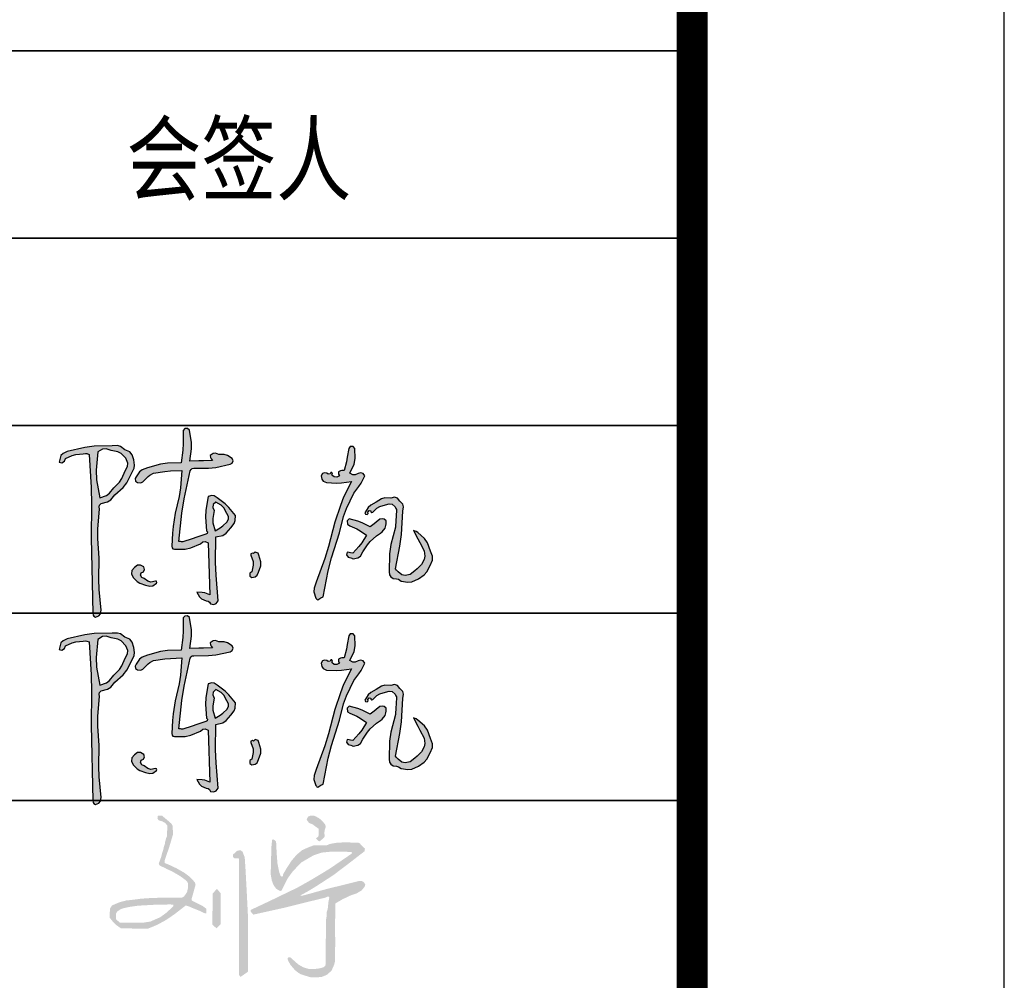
# Model space of a CAD drawing. Extents: x 797781 to 1255204, y 21234 to 1024248.
# Tile 209 of 256: x 1004539 to 1007693, y 175681 to 178757. Entities that reach past the tile are written whole.
import ezdxf

# ---------------------------------------------------------------- set-up
doc = ezdxf.new("R2010")
doc.units = 0
doc.header["$LTSCALE"] = 1000
doc.header["$MEASUREMENT"] = 0
doc.layers.add('230303生产综合楼-平面图_t8$0$PUB_TITLE', color=4, linetype='Continuous')
doc.layers.add('COLU_DE', color=7, linetype='Continuous')
doc.layers.add('230303生产综合楼-平面图_t8$0$图框', color=4, linetype='Continuous', lineweight=35)
doc.layers.add('A-ANNO-TEXT', color=7, linetype='Continuous', lineweight=25)
doc.styles.add('230303生产综合楼-平面图_t8$0$-黑体', font='simhei.ttf', dxfattribs={"width": 0.8})

# ---------------------------------------------------------------- blocks, each defined once
blk = doc.blocks.new('陈岚')
h = blk.add_hatch(color=256)
h.paths.add_polyline_path([(-3.976, 1.115), (-3.926, 1.233), (-3.919, 1.31), (-3.948, 1.435), (-3.991, 1.559), (-4.054, 1.625), (-4.177, 1.671), (-4.289, 1.741), (-4.366, 1.759), (-4.497, 1.747), (-4.936, 1.709), (-5.158, 1.666), (-5.58, 1.539), (-5.645, 1.504), (-5.677, 1.483), (-5.733, 1.435), (-5.745, 1.368), (-5.75, 1.335), (-5.761, 1.268), (-5.692, 1.257), (-5.632, 1.297), (-5.615, 1.365), (-5.457, 1.448), (-5.368, 1.477), (-5.191, 1.504), (-5.132, 1.517), (-5.098, 1.517), (-5.039, 1.504), (-4.944, 0.696), (-4.909, 0.289), (-4.865, -0.524), (-4.806, -1.258), (-4.774, -1.625), (-4.705, -2.358), (-4.696, -2.405), (-4.677, -2.431), (-4.636, -2.455), (-4.56, -2.411), (-4.525, -2.361), (-4.511, -2.274), (-4.592, -1.773), (-4.617, -1.518), (-4.636, -1.01), (-4.7, -0.536), (-4.714, -0.294), (-4.705, 0.185), (-4.718, 0.24), (-4.708, 0.281), (-4.67, 0.324), (-4.522, 0.374), (-4.447, 0.431), (-4.358, 0.56), (-4.165, 0.748), (-4.083, 0.868)])
h.paths.add_polyline_path([(-4.848, 1.127), (-4.837, 1.574), (-4.728, 1.649), (-4.639, 1.664), (-4.511, 1.629), (-4.35, 1.61), (-4.263, 1.571), (-4.143, 1.463), (-4.09, 1.352), (-4.09, 1.267), (-4.143, 1.157), (-4.205, 0.968), (-4.259, 0.874), (-4.393, 0.726), (-4.486, 0.589), (-4.56, 0.528), (-4.712, 0.462), (-4.822, 0.896)], flags=16)
h.paths.add_polyline_path([(-2.535, 1.294), (-2.511, 1.314), (-2.469, 1.324), (-2.114, 1.348), (-1.935, 1.379), (-1.593, 1.477), (-1.541, 1.508), (-1.524, 1.569), (-1.552, 1.622), (-1.671, 1.689), (-1.749, 1.707), (-1.885, 1.699), (-1.966, 1.724), (-2.025, 1.714), (-2.093, 1.664), (-2.081, 1.611), (-2.065, 1.583), (-2.024, 1.546), (-2.246, 1.523), (-2.357, 1.512), (-2.58, 1.49), (-2.557, 1.793), (-2.569, 1.951), (-2.635, 2.248), (-2.684, 2.285), (-2.751, 2.276), (-2.788, 2.227), (-2.769, 1.911), (-2.769, 1.751), (-2.788, 1.435), (-3.119, 1.408), (-3.286, 1.373), (-3.601, 1.268), (-3.728, 1.211), (-3.79, 1.154), (-3.858, 1.032), (-3.885, 0.982), (-3.871, 0.924), (-3.823, 0.893), (-3.741, 0.891), (-3.689, 0.914), (-3.635, 0.976), (-3.571, 1.054), (-3.532, 1.088), (-3.448, 1.143), (-3.175, 1.2), (-3.037, 1.223), (-2.76, 1.254), (-2.766, 0.83), (-2.786, 0.617), (-2.858, 0.199), (-2.884, -0.123), (-2.889, -0.285), (-2.885, -0.607), (-2.879, -0.646), (-2.855, -0.67), (-2.816, -0.677), (-2.557, -0.658), (-2.422, -0.62), (-2.191, -0.503), (-2.139, -0.451), (-2.078, -0.439), (-2.01, -0.468), (-1.956, -0.974), (-1.931, -1.226), (-1.885, -1.732), (-2.008, -1.695), (-2.076, -1.686), (-2.205, -1.691), (-2.138, -1.794), (-2.082, -1.84), (-1.968, -1.885), (-1.916, -1.891), (-1.885, -1.91), (-1.857, -1.955), (-1.777, -1.964), (-1.717, -1.934), (-1.677, -1.864), (-1.764, -1.248), (-1.795, -0.937), (-1.83, -0.315), (-1.664, -0.264), (-1.58, -0.204), (-1.475, -0.065), (-1.402, 0.039), (-1.38, 0.113), (-1.385, 0.24), (-1.554, 0.423), (-1.651, 0.505), (-1.857, 0.643), (-1.932, 0.686), (-1.993, 0.69), (-2.073, 0.657), (-2.11, 0.326), (-2.108, 0.154), (-2.066, -0.177), (-2.041, -0.199), (-2.044, -0.242), (-2.073, -0.26), (-2.292, -0.349), (-2.402, -0.393), (-2.621, -0.482), (-2.66, -0.482), (-2.68, -0.482), (-2.719, -0.482), (-2.692, 0.215), (-2.659, 0.565), (-2.552, 1.254)])
h.paths.add_polyline_path([(-1.941, 0.469), (-1.885, 0.532), (-1.743, 0.469), (-1.674, 0.408), (-1.593, 0.275), (-1.552, 0.205), (-1.548, 0.148), (-1.579, 0.073), (-1.677, -0.035), (-1.735, -0.084), (-1.857, -0.163), (-1.919, 0.023), (-1.932, 0.129), (-1.913, 0.324), (-1.95, 0.399)], flags=16)
h.paths.add_polyline_path([(-3.594, -1.302), (-3.537, -1.275), (-3.514, -1.213), (-3.538, -1.156), (-3.618, -1.115), (-3.694, -1.124), (-3.761, -1.184), (-3.823, -1.259), (-3.83, -1.342), (-3.781, -1.427), (-3.674, -1.52), (-3.606, -1.557), (-3.469, -1.594), (-3.363, -1.615), (-3.29, -1.598), (-3.205, -1.531), (-3.196, -1.51), (-3.21, -1.486), (-3.233, -1.482), (-3.342, -1.511), (-3.418, -1.498), (-3.51, -1.434), (-3.571, -1.418), (-3.606, -1.363)], flags=17)
h.paths.add_polyline_path([(-0.696, -0.847), (-0.753, -0.691), (-0.773, -0.641), (-0.846, -0.625), (-0.885, -0.663), (-0.913, -0.652), (-0.946, -0.674), (-0.947, -0.704), (-0.883, -0.854), (-0.872, -0.947), (-0.899, -1.107), (-0.941, -1.144), (-0.937, -1.214), (-0.892, -1.246), (-0.81, -1.223), (-0.766, -1.185), (-0.732, -1.107), (-0.691, -0.946)])
h.paths.add_polyline_path([(1.706, 1.407), (1.664, 1.458), (1.608, 1.473), (1.546, 1.449), (1.473, 1.41), (1.414, 1.408), (1.338, 1.442), (1.432, 1.67), (1.451, 1.808), (1.421, 2.053), (1.383, 2.097), (1.309, 2.094), (1.275, 2.046), (1.254, 1.828), (1.239, 1.72), (1.199, 1.504), (1.141, 1.498), (1.112, 1.489), (1.06, 1.463), (1.06, 1.422), (1.067, 1.4), (1.088, 1.365), (1.028, 1.325), (0.964, 1.328), (0.907, 1.372), (0.92, 1.398), (0.901, 1.433), (0.872, 1.435), (0.859, 1.4), (0.813, 1.386), (0.782, 1.407), (0.721, 1.417), (0.672, 1.393), (0.643, 1.338), (0.663, 1.255), (0.704, 1.209), (0.782, 1.178), (1.028, 1.18), (1.153, 1.194), (1.393, 1.247), (1.226, 0.851), (1.158, 0.644), (1.053, 0.226), (0.931, -0.374), (0.858, -0.672), (0.685, -1.26), (0.643, -1.41), (0.648, -1.504), (0.706, -1.649), (0.722, -1.669), (0.732, -1.678), (0.754, -1.691), (0.799, -1.65), (0.825, -1.633), (0.879, -1.607), (0.96, -0.968), (1.021, -0.649), (1.178, -0.024), (1.253, 0.381), (1.313, 0.582), (1.47, 0.963), (1.58, 1.131), (1.628, 1.222)])
h.paths.add_polyline_path([(2.216, 0.069), (2.283, 0.157), (2.298, 0.228), (2.301, 0.265), (2.296, 0.337), (2.247, 0.376), (2.205, 0.386), (2.144, 0.372), (2.055, 0.292), (2.01, 0.251), (1.921, 0.171), (1.717, 0.254), (1.61, 0.286), (1.393, 0.33), (1.348, 0.281), (1.362, 0.196), (1.421, 0.164), (1.595, 0.099), (1.679, 0.058), (1.838, -0.038), (1.738, -0.234), (1.675, -0.328), (1.532, -0.496), (1.477, -0.494), (1.449, -0.491), (1.393, -0.482), (1.384, -0.547), (1.426, -0.604), (1.491, -0.614), (1.516, -0.623), (1.528, -0.627), (1.553, -0.635), (1.664, -0.607), (1.725, -0.557), (1.775, -0.454), (1.88, -0.274), (1.944, -0.188), (2.088, -0.038), (2.176, 0.029)])
h.paths.add_polyline_path([(2.602, 0.844), (2.54, 0.912), (2.466, 0.93), (2.38, 0.9), (2.23, 0.897), (2.147, 0.869), (2.026, 0.782), (1.898, 0.701), (1.84, 0.638), (1.769, 0.504), (1.783, 0.474), (1.828, 0.466), (1.852, 0.49), (1.841, 0.524), (1.872, 0.563), (1.907, 0.56), (1.911, 0.538), (1.935, 0.523), (1.956, 0.532), (2.054, 0.636), (2.12, 0.679), (2.255, 0.726), (2.346, 0.761), (2.416, 0.753), (2.498, 0.699), (2.505, 0.668), (2.513, 0.653), (2.533, 0.629), (2.533, 0.457), (2.533, 0.371), (2.533, 0.199), (2.446, -0.233), (2.429, -0.459), (2.449, -0.899), (2.463, -0.973), (2.494, -1.015), (2.56, -1.052), (2.641, -1.054), (2.685, -1.066), (2.755, -1.107), (2.924, -1.123), (3.021, -1.103), (3.172, -1.024), (3.309, -0.916), (3.368, -0.838), (3.436, -0.677), (3.488, -0.548), (3.485, -0.453), (3.422, -0.329), (3.336, -0.129), (3.261, -0.032), (3.088, 0.101), (3.049, 0.128), (3.024, 0.137), (2.977, 0.143), (3.094, -0.046), (3.153, -0.14), (3.269, -0.329), (3.295, -0.464), (3.285, -0.546), (3.227, -0.67), (3.13, -0.78), (3.076, -0.832), (2.963, -0.927), (2.848, -0.963), (2.765, -0.951), (2.665, -0.885), (2.639, -0.858), (2.627, -0.844), (2.602, -0.816), (2.672, -0.252), (2.69, 0.033), (2.692, 0.601), (2.702, 0.705), (2.677, 0.772)])
for p, q in [((-2.751, 2.276), (-2.788, 2.227)), ((-2.788, 2.227), (-2.769, 1.911)), ((-2.684, 2.285), (-2.751, 2.276)), ((-2.635, 2.248), (-2.684, 2.285)), ((-2.569, 1.951), (-2.635, 2.248)), ((-2.557, 1.793), (-2.569, 1.951)), ((1.275, 2.046), (1.254, 1.828)), ((1.309, 2.094), (1.275, 2.046)), ((1.383, 2.097), (1.309, 2.094)), ((1.421, 2.053), (1.383, 2.097)), ((1.451, 1.808), (1.421, 2.053)), ((-4.936, 1.709), (-5.158, 1.666)), ((-4.497, 1.747), (-4.936, 1.709)), ((-4.366, 1.759), (-4.497, 1.747)), ((-4.289, 1.741), (-4.366, 1.759)), ((-4.177, 1.671), (-4.289, 1.741)), ((-2.769, 1.751), (-2.788, 1.435)), ((-2.769, 1.911), (-2.769, 1.751)), ((-2.58, 1.49), (-2.557, 1.793)), ((-2.025, 1.714), (-2.093, 1.664)), ((-1.966, 1.724), (-2.025, 1.714)), ((-1.885, 1.699), (-1.966, 1.724)), ((-1.749, 1.707), (-1.885, 1.699)), ((-1.671, 1.689), (-1.749, 1.707)), ((-1.552, 1.622), (-1.671, 1.689)), ((1.239, 1.72), (1.199, 1.504)), ((1.254, 1.828), (1.239, 1.72)), ((1.432, 1.67), (1.451, 1.808)), ((-5.677, 1.483), (-5.733, 1.435)), ((-5.645, 1.504), (-5.677, 1.483)), ((-5.58, 1.539), (-5.645, 1.504)), ((-5.615, 1.365), (-5.457, 1.448)), ((-5.158, 1.666), (-5.58, 1.539)), ((-5.457, 1.448), (-5.368, 1.477)), ((-5.368, 1.477), (-5.191, 1.504)), ((-5.191, 1.504), (-5.132, 1.517)), ((-5.132, 1.517), (-5.098, 1.517)), ((-5.098, 1.517), (-5.039, 1.504)), ((-5.039, 1.504), (-4.944, 0.696)), ((-4.837, 1.574), (-4.848, 1.127)), ((-4.728, 1.649), (-4.837, 1.574)), ((-4.639, 1.664), (-4.728, 1.649)), ((-4.511, 1.629), (-4.639, 1.664)), ((-4.35, 1.61), (-4.511, 1.629)), ((-4.263, 1.571), (-4.35, 1.61)), ((-4.143, 1.463), (-4.263, 1.571)), ((-4.054, 1.625), (-4.177, 1.671)), ((-4.09, 1.352), (-4.143, 1.463)), ((-3.991, 1.559), (-4.054, 1.625)), ((-3.948, 1.435), (-3.991, 1.559)), ((-2.357, 1.512), (-2.58, 1.49)), ((-2.246, 1.523), (-2.357, 1.512)), ((-2.024, 1.546), (-2.246, 1.523)), ((-2.093, 1.664), (-2.081, 1.611)), ((-2.081, 1.611), (-2.065, 1.583)), ((-2.065, 1.583), (-2.024, 1.546)), ((-1.935, 1.379), (-1.593, 1.477)), ((-1.593, 1.477), (-1.541, 1.508)), ((-1.524, 1.569), (-1.552, 1.622)), ((-1.541, 1.508), (-1.524, 1.569)), ((1.112, 1.489), (1.06, 1.463)), ((1.06, 1.463), (1.06, 1.422)), ((1.141, 1.498), (1.112, 1.489)), ((1.199, 1.504), (1.141, 1.498)), ((1.338, 1.442), (1.432, 1.67)), ((1.546, 1.449), (1.473, 1.41)), ((1.608, 1.473), (1.546, 1.449)), ((1.664, 1.458), (1.608, 1.473)), ((1.706, 1.407), (1.664, 1.458)), ((-5.75, 1.335), (-5.761, 1.268)), ((-5.761, 1.268), (-5.692, 1.257)), ((-5.745, 1.368), (-5.75, 1.335)), ((-5.733, 1.435), (-5.745, 1.368)), ((-5.692, 1.257), (-5.632, 1.297)), ((-5.632, 1.297), (-5.615, 1.365)), ((-4.143, 1.157), (-4.09, 1.267)), ((-4.09, 1.267), (-4.09, 1.352)), ((-3.976, 1.115), (-3.926, 1.233)), ((-3.919, 1.31), (-3.948, 1.435)), ((-3.926, 1.233), (-3.919, 1.31)), ((-3.728, 1.211), (-3.79, 1.154)), ((-3.601, 1.268), (-3.728, 1.211)), ((-3.286, 1.373), (-3.601, 1.268)), ((-3.119, 1.408), (-3.286, 1.373)), ((-3.175, 1.2), (-3.037, 1.223)), ((-2.788, 1.435), (-3.119, 1.408)), ((-3.037, 1.223), (-2.76, 1.254)), ((-2.76, 1.254), (-2.766, 0.83)), ((-2.659, 0.565), (-2.552, 1.254)), ((-2.552, 1.254), (-2.535, 1.294)), ((-2.535, 1.294), (-2.511, 1.314)), ((-2.511, 1.314), (-2.469, 1.324)), ((-2.469, 1.324), (-2.114, 1.348)), ((-2.114, 1.348), (-1.935, 1.379)), ((0.672, 1.393), (0.643, 1.338)), ((0.643, 1.338), (0.663, 1.255)), ((0.663, 1.255), (0.704, 1.209)), ((0.721, 1.417), (0.672, 1.393)), ((0.704, 1.209), (0.782, 1.178)), ((0.782, 1.407), (0.721, 1.417)), ((0.813, 1.386), (0.782, 1.407)), ((0.859, 1.4), (0.813, 1.386)), ((0.872, 1.435), (0.859, 1.4)), ((0.901, 1.433), (0.872, 1.435)), ((0.92, 1.398), (0.901, 1.433)), ((0.907, 1.372), (0.92, 1.398)), ((0.964, 1.328), (0.907, 1.372)), ((1.028, 1.325), (0.964, 1.328)), ((1.088, 1.365), (1.028, 1.325)), ((1.06, 1.422), (1.067, 1.4)), ((1.067, 1.4), (1.088, 1.365)), ((1.153, 1.194), (1.393, 1.247)), ((1.393, 1.247), (1.226, 0.851)), ((1.414, 1.408), (1.338, 1.442)), ((1.473, 1.41), (1.414, 1.408)), ((1.58, 1.131), (1.628, 1.222)), ((1.628, 1.222), (1.706, 1.407)), ((-4.848, 1.127), (-4.822, 0.896)), ((-4.259, 0.874), (-4.205, 0.968)), ((-4.205, 0.968), (-4.143, 1.157)), ((-4.083, 0.868), (-3.976, 1.115)), ((-3.858, 1.032), (-3.885, 0.982)), ((-3.885, 0.982), (-3.871, 0.924)), ((-3.79, 1.154), (-3.858, 1.032)), ((-3.689, 0.914), (-3.635, 0.976)), ((-3.635, 0.976), (-3.571, 1.054)), ((-3.571, 1.054), (-3.532, 1.088)), ((-3.532, 1.088), (-3.448, 1.143)), ((-3.448, 1.143), (-3.175, 1.2)), ((0.782, 1.178), (1.028, 1.18)), ((1.028, 1.18), (1.153, 1.194)), ((1.313, 0.582), (1.47, 0.963)), ((1.47, 0.963), (1.58, 1.131)), ((-4.822, 0.896), (-4.712, 0.462)), ((-4.486, 0.589), (-4.393, 0.726)), ((-4.393, 0.726), (-4.259, 0.874)), ((-4.358, 0.56), (-4.165, 0.748)), ((-4.165, 0.748), (-4.083, 0.868)), ((-3.871, 0.924), (-3.823, 0.893)), ((-3.823, 0.893), (-3.741, 0.891)), ((-3.741, 0.891), (-3.689, 0.914)), ((-2.766, 0.83), (-2.786, 0.617)), ((1.226, 0.851), (1.158, 0.644)), ((2.026, 0.782), (1.898, 0.701)), ((2.147, 0.869), (2.026, 0.782)), ((2.12, 0.679), (2.255, 0.726)), ((2.23, 0.897), (2.147, 0.869)), ((2.38, 0.9), (2.23, 0.897)), ((2.255, 0.726), (2.346, 0.761)), ((2.346, 0.761), (2.416, 0.753)), ((2.466, 0.93), (2.38, 0.9)), ((2.416, 0.753), (2.498, 0.699)), ((2.54, 0.912), (2.466, 0.93)), ((2.602, 0.844), (2.54, 0.912)), ((2.677, 0.772), (2.602, 0.844)), ((2.702, 0.705), (2.677, 0.772)), ((-4.944, 0.696), (-4.909, 0.289)), ((-4.712, 0.462), (-4.56, 0.528)), ((-4.56, 0.528), (-4.486, 0.589)), ((-4.447, 0.431), (-4.358, 0.56)), ((-2.786, 0.617), (-2.858, 0.199)), ((-2.692, 0.215), (-2.659, 0.565)), ((-2.073, 0.657), (-2.11, 0.326)), ((-1.993, 0.69), (-2.073, 0.657)), ((-1.932, 0.686), (-1.993, 0.69)), ((-1.885, 0.532), (-1.941, 0.469)), ((-1.857, 0.643), (-1.932, 0.686)), ((-1.743, 0.469), (-1.885, 0.532)), ((-1.651, 0.505), (-1.857, 0.643)), ((-1.554, 0.423), (-1.651, 0.505)), ((1.158, 0.644), (1.053, 0.226)), ((1.253, 0.381), (1.313, 0.582)), ((1.84, 0.638), (1.769, 0.504)), ((1.769, 0.504), (1.783, 0.474)), ((1.828, 0.466), (1.852, 0.49)), ((1.898, 0.701), (1.84, 0.638)), ((1.841, 0.524), (1.872, 0.563)), ((1.852, 0.49), (1.841, 0.524)), ((1.872, 0.563), (1.907, 0.56)), ((1.907, 0.56), (1.911, 0.538)), ((1.911, 0.538), (1.935, 0.523)), ((1.935, 0.523), (1.956, 0.532)), ((1.956, 0.532), (2.054, 0.636)), ((2.054, 0.636), (2.12, 0.679)), ((2.498, 0.699), (2.505, 0.668)), ((2.505, 0.668), (2.513, 0.653)), ((2.513, 0.653), (2.533, 0.629)), ((2.533, 0.629), (2.533, 0.457)), ((2.69, 0.033), (2.692, 0.601)), ((2.692, 0.601), (2.702, 0.705)), ((-4.909, 0.289), (-4.865, -0.524)), ((-4.718, 0.24), (-4.708, 0.281)), ((-4.708, 0.281), (-4.67, 0.324)), ((-4.67, 0.324), (-4.522, 0.374)), ((-4.522, 0.374), (-4.447, 0.431)), ((-2.11, 0.326), (-2.108, 0.154)), ((-1.941, 0.469), (-1.95, 0.399)), ((-1.95, 0.399), (-1.913, 0.324)), ((-1.913, 0.324), (-1.932, 0.129)), ((-1.674, 0.408), (-1.743, 0.469)), ((-1.593, 0.275), (-1.674, 0.408)), ((-1.552, 0.205), (-1.593, 0.275)), ((-1.385, 0.24), (-1.554, 0.423)), ((1.178, -0.024), (1.253, 0.381)), ((1.393, 0.33), (1.348, 0.281)), ((1.348, 0.281), (1.362, 0.196)), ((1.61, 0.286), (1.393, 0.33)), ((1.717, 0.254), (1.61, 0.286)), ((1.921, 0.171), (1.717, 0.254)), ((1.783, 0.474), (1.828, 0.466)), ((2.01, 0.251), (1.921, 0.171)), ((2.055, 0.292), (2.01, 0.251)), ((2.144, 0.372), (2.055, 0.292)), ((2.205, 0.386), (2.144, 0.372)), ((2.247, 0.376), (2.205, 0.386)), ((2.296, 0.337), (2.247, 0.376)), ((2.301, 0.265), (2.296, 0.337)), ((2.298, 0.228), (2.301, 0.265)), ((2.533, 0.457), (2.533, 0.371)), ((2.533, 0.371), (2.533, 0.199)), ((-4.705, 0.185), (-4.718, 0.24)), ((-4.714, -0.294), (-4.705, 0.185)), ((-2.858, 0.199), (-2.884, -0.123)), ((-2.719, -0.482), (-2.692, 0.215)), ((-2.108, 0.154), (-2.066, -0.177)), ((-1.932, 0.129), (-1.919, 0.023)), ((-1.919, 0.023), (-1.857, -0.163)), ((-1.677, -0.035), (-1.579, 0.073)), ((-1.579, 0.073), (-1.548, 0.148)), ((-1.548, 0.148), (-1.552, 0.205)), ((-1.475, -0.065), (-1.402, 0.039)), ((-1.402, 0.039), (-1.38, 0.113)), ((-1.38, 0.113), (-1.385, 0.24)), ((1.053, 0.226), (0.931, -0.374)), ((1.362, 0.196), (1.421, 0.164)), ((1.421, 0.164), (1.595, 0.099)), ((1.595, 0.099), (1.679, 0.058)), ((1.679, 0.058), (1.838, -0.038)), ((2.088, -0.038), (2.176, 0.029)), ((2.176, 0.029), (2.216, 0.069)), ((2.216, 0.069), (2.283, 0.157)), ((2.283, 0.157), (2.298, 0.228)), ((2.533, 0.199), (2.446, -0.233)), ((2.672, -0.252), (2.69, 0.033)), ((3.024, 0.137), (2.977, 0.143)), ((2.977, 0.143), (3.094, -0.046)), ((3.049, 0.128), (3.024, 0.137)), ((3.088, 0.101), (3.049, 0.128)), ((3.261, -0.032), (3.088, 0.101)), ((-2.884, -0.123), (-2.889, -0.285)), ((-2.066, -0.177), (-2.041, -0.199)), ((-2.041, -0.199), (-2.044, -0.242)), ((-1.857, -0.163), (-1.735, -0.084)), ((-1.735, -0.084), (-1.677, -0.035)), ((-1.664, -0.264), (-1.58, -0.204)), ((-1.58, -0.204), (-1.475, -0.065)), ((1.021, -0.649), (1.178, -0.024)), ((1.738, -0.234), (1.675, -0.328)), ((1.838, -0.038), (1.738, -0.234)), ((1.88, -0.274), (1.944, -0.188)), ((1.944, -0.188), (2.088, -0.038)), ((2.446, -0.233), (2.429, -0.459)), ((3.094, -0.046), (3.153, -0.14)), ((3.153, -0.14), (3.269, -0.329)), ((3.336, -0.129), (3.261, -0.032)), ((3.422, -0.329), (3.336, -0.129)), ((-4.7, -0.536), (-4.714, -0.294)), ((-2.889, -0.285), (-2.885, -0.607)), ((-2.402, -0.393), (-2.621, -0.482)), ((-2.292, -0.349), (-2.402, -0.393)), ((-2.073, -0.26), (-2.292, -0.349)), ((-2.191, -0.503), (-2.139, -0.451)), ((-2.139, -0.451), (-2.078, -0.439)), ((-2.078, -0.439), (-2.01, -0.468)), ((-2.044, -0.242), (-2.073, -0.26)), ((-2.01, -0.468), (-1.956, -0.974)), ((-1.83, -0.315), (-1.664, -0.264)), ((-1.795, -0.937), (-1.83, -0.315)), ((0.931, -0.374), (0.858, -0.672)), ((1.675, -0.328), (1.532, -0.496)), ((1.725, -0.557), (1.775, -0.454)), ((1.775, -0.454), (1.88, -0.274)), ((2.429, -0.459), (2.449, -0.899)), ((2.602, -0.816), (2.672, -0.252)), ((3.269, -0.329), (3.295, -0.464)), ((3.295, -0.464), (3.285, -0.546)), ((3.485, -0.453), (3.422, -0.329)), ((3.488, -0.548), (3.485, -0.453)), ((-4.865, -0.524), (-4.806, -1.258)), ((-4.636, -1.01), (-4.7, -0.536)), ((-2.885, -0.607), (-2.879, -0.646)), ((-2.879, -0.646), (-2.855, -0.67)), ((-2.855, -0.67), (-2.816, -0.677)), ((-2.816, -0.677), (-2.557, -0.658)), ((-2.68, -0.482), (-2.719, -0.482)), ((-2.66, -0.482), (-2.68, -0.482)), ((-2.621, -0.482), (-2.66, -0.482)), ((-2.557, -0.658), (-2.422, -0.62)), ((-2.422, -0.62), (-2.191, -0.503)), ((-0.946, -0.674), (-0.947, -0.704)), ((-0.947, -0.704), (-0.883, -0.854)), ((-0.913, -0.652), (-0.946, -0.674)), ((-0.885, -0.663), (-0.913, -0.652)), ((-0.846, -0.625), (-0.885, -0.663)), ((-0.773, -0.641), (-0.846, -0.625)), ((-0.753, -0.691), (-0.773, -0.641)), ((-0.696, -0.847), (-0.753, -0.691)), ((0.858, -0.672), (0.685, -1.26)), ((0.96, -0.968), (1.021, -0.649)), ((1.393, -0.482), (1.384, -0.547)), ((1.384, -0.547), (1.426, -0.604)), ((1.449, -0.491), (1.393, -0.482)), ((1.426, -0.604), (1.491, -0.614)), ((1.477, -0.494), (1.449, -0.491)), ((1.532, -0.496), (1.477, -0.494)), ((1.491, -0.614), (1.516, -0.623)), ((1.516, -0.623), (1.528, -0.627)), ((1.528, -0.627), (1.553, -0.635)), ((1.553, -0.635), (1.664, -0.607)), ((1.664, -0.607), (1.725, -0.557)), ((3.227, -0.67), (3.13, -0.78)), ((3.285, -0.546), (3.227, -0.67)), ((3.368, -0.838), (3.436, -0.677)), ((3.436, -0.677), (3.488, -0.548)), ((-1.764, -1.248), (-1.795, -0.937)), ((-0.872, -0.947), (-0.899, -1.107)), ((-0.883, -0.854), (-0.872, -0.947)), ((-0.732, -1.107), (-0.691, -0.946)), ((-0.691, -0.946), (-0.696, -0.847)), ((2.449, -0.899), (2.463, -0.973)), ((2.627, -0.844), (2.602, -0.816)), ((2.639, -0.858), (2.627, -0.844)), ((2.665, -0.885), (2.639, -0.858)), ((2.765, -0.951), (2.665, -0.885)), ((2.848, -0.963), (2.765, -0.951)), ((2.963, -0.927), (2.848, -0.963)), ((3.076, -0.832), (2.963, -0.927)), ((3.13, -0.78), (3.076, -0.832)), ((3.172, -1.024), (3.309, -0.916)), ((3.309, -0.916), (3.368, -0.838)), ((-4.617, -1.518), (-4.636, -1.01)), ((-3.761, -1.184), (-3.823, -1.259)), ((-3.694, -1.124), (-3.761, -1.184)), ((-3.618, -1.115), (-3.694, -1.124)), ((-3.538, -1.156), (-3.618, -1.115)), ((-3.514, -1.213), (-3.538, -1.156)), ((-1.956, -0.974), (-1.931, -1.226)), ((-0.899, -1.107), (-0.941, -1.144)), ((-0.941, -1.144), (-0.937, -1.214)), ((-0.81, -1.223), (-0.766, -1.185)), ((-0.766, -1.185), (-0.732, -1.107)), ((0.879, -1.607), (0.96, -0.968)), ((2.463, -0.973), (2.494, -1.015)), ((2.494, -1.015), (2.56, -1.052)), ((2.56, -1.052), (2.641, -1.054)), ((2.641, -1.054), (2.685, -1.066)), ((2.685, -1.066), (2.755, -1.107)), ((2.755, -1.107), (2.924, -1.123)), ((2.924, -1.123), (3.021, -1.103)), ((3.021, -1.103), (3.172, -1.024)), ((-4.806, -1.258), (-4.774, -1.625)), ((-3.823, -1.259), (-3.83, -1.342)), ((-3.83, -1.342), (-3.781, -1.427)), ((-3.781, -1.427), (-3.674, -1.52)), ((-3.606, -1.363), (-3.594, -1.302)), ((-3.571, -1.418), (-3.606, -1.363)), ((-3.594, -1.302), (-3.537, -1.275)), ((-3.51, -1.434), (-3.571, -1.418)), ((-3.537, -1.275), (-3.514, -1.213)), ((-3.418, -1.498), (-3.51, -1.434)), ((-1.931, -1.226), (-1.885, -1.732)), ((-1.677, -1.864), (-1.764, -1.248)), ((-0.937, -1.214), (-0.892, -1.246)), ((-0.892, -1.246), (-0.81, -1.223)), ((0.685, -1.26), (0.643, -1.41)), ((0.643, -1.41), (0.648, -1.504)), ((-4.774, -1.625), (-4.705, -2.358)), ((-4.592, -1.773), (-4.617, -1.518)), ((-3.674, -1.52), (-3.606, -1.557)), ((-3.606, -1.557), (-3.469, -1.594)), ((-3.469, -1.594), (-3.363, -1.615)), ((-3.342, -1.511), (-3.418, -1.498)), ((-3.363, -1.615), (-3.29, -1.598)), ((-3.233, -1.482), (-3.342, -1.511)), ((-3.29, -1.598), (-3.205, -1.531)), ((-3.21, -1.486), (-3.233, -1.482)), ((-3.196, -1.51), (-3.21, -1.486)), ((-3.205, -1.531), (-3.196, -1.51)), ((0.648, -1.504), (0.706, -1.649)), ((0.706, -1.649), (0.722, -1.669)), ((0.722, -1.669), (0.732, -1.678)), ((0.732, -1.678), (0.754, -1.691)), ((0.754, -1.691), (0.799, -1.65)), ((0.799, -1.65), (0.825, -1.633)), ((0.825, -1.633), (0.879, -1.607)), ((-4.511, -2.274), (-4.592, -1.773)), ((-2.076, -1.686), (-2.205, -1.691)), ((-2.205, -1.691), (-2.138, -1.794)), ((-2.138, -1.794), (-2.082, -1.84)), ((-2.082, -1.84), (-1.968, -1.885)), ((-2.008, -1.695), (-2.076, -1.686)), ((-1.885, -1.732), (-2.008, -1.695)), ((-1.968, -1.885), (-1.916, -1.891)), ((-1.916, -1.891), (-1.885, -1.91)), ((-1.885, -1.91), (-1.857, -1.955)), ((-1.717, -1.934), (-1.677, -1.864)), ((-1.857, -1.955), (-1.777, -1.964)), ((-1.777, -1.964), (-1.717, -1.934)), ((-4.705, -2.358), (-4.696, -2.405)), ((-4.56, -2.411), (-4.525, -2.361)), ((-4.525, -2.361), (-4.511, -2.274)), ((-4.696, -2.405), (-4.677, -2.431)), ((-4.677, -2.431), (-4.636, -2.455)), ((-4.636, -2.455), (-4.56, -2.411))]:
    blk.add_line(p, q)
blk = doc.blocks.new('230303生产综合楼-平面图_t8$0$图签')
at = {"layer": 'COLU_DE'}
h = blk.add_hatch(color=256, dxfattribs=at)
h.paths.add_polyline_path([(-1708, 11709.2), (-1693.7, 11751), (-1682.1, 11790), (-1682.6, 11817.6), (-1687.3, 11825.8), (-1698.4, 11835.4), (-1712, 11846.8), (-1716.7, 11850.8), (-1728.1, 11851.3), (-1730.5, 11850.3), (-1731.1, 11846.1), (-1731.6, 11842.4), (-1730.3, 11839.5), (-1726.9, 11835.8), (-1723.2, 11834.8), (-1719, 11833.6), (-1714.9, 11832.5), (-1712, 11830), (-1707.6, 11828.4), (-1704, 11824.2), (-1700.5, 11820.2), (-1700.3, 11813.5), (-1700.5, 11804.3), (-1700.7, 11795.3), (-1700.9, 11789), (-1701, 11785), (-1703.4, 11780.2), (-1704.6, 11776), (-1706.2, 11770.3), (-1707.2, 11766.8), (-1708, 11760.4), (-1710.7, 11752.4), (-1713.5, 11740.4), (-1716.9, 11730.7), (-1719.5, 11719.5), (-1723.2, 11709.3), (-1725.7, 11702.6), (-1727.5, 11697.5), (-1725.4, 11692.5), (-1720.5, 11689.1), (-1711, 11685.3), (-1701.1, 11679.9), (-1687.7, 11674), (-1673, 11665.8), (-1657.9, 11656.7), (-1646.4, 11648.3), (-1640.3, 11643.8), (-1635.7, 11638.8), (-1633.6, 11633.2), (-1633.3, 11628.1), (-1634.2, 11617.9), (-1636.5, 11607.3), (-1641.2, 11599.5), (-1646.7, 11592.4), (-1653.1, 11588.3), (-1700, 11588.3), (-1746.3, 11587.7), (-1784.1, 11585.1), (-1808.9, 11581.8), (-1832.4, 11579.3), (-1853.9, 11573.5), (-1877.3, 11563.5), (-1884, 11553.3), (-1884.7, 11524.1), (-1875, 11512.2), (-1863.5, 11500.7), (-1848.4, 11490.1), (-1762.7, 11489.1), (-1733.2, 11501), (-1704, 11517), (-1677.6, 11535), (-1656.1, 11551.7), (-1640.9, 11563.5), (-1626.9, 11559), (-1620.7, 11555.8), (-1596.7, 11546.2), (-1580.3, 11538.5), (-1575.2, 11538.5), (-1574.5, 11545.9), (-1575.5, 11553.2), (-1587, 11561.9), (-1607.6, 11572.2), (-1621.2, 11579), (-1622.3, 11584), (-1609.5, 11629.7), (-1612.1, 11638.1), (-1629.4, 11656.3), (-1646.1, 11668.5), (-1668.6, 11681.4), (-1688.3, 11691.1), (-1708.4, 11699.4)])
h.paths.add_polyline_path([(-1711.9, 11566.2), (-1691.2, 11566.8), (-1680.6, 11566), (-1680.3, 11561.8), (-1684.7, 11557.5), (-1701.4, 11541.4), (-1722.5, 11525.9), (-1754.1, 11512), (-1774.6, 11508.8), (-1852.6, 11508.6), (-1864.2, 11519.4), (-1864.4, 11538.1), (-1860.3, 11544.2), (-1850.5, 11551), (-1839.9, 11554.8), (-1820.6, 11559), (-1797.6, 11562.2), (-1778.5, 11563.7), (-1759.8, 11564.6), (-1738.6, 11565.8)], flags=16)
h.paths.add_polyline_path([(-1529.2, 11602.8), (-1541.1, 11616.7), (-1555, 11601.3), (-1555.5, 11501.8), (-1542.6, 11490.4), (-1529.2, 11503.8)])
h.paths.add_polyline_path([(-1445, 11596), (-1449.2, 11674.5), (-1452, 11717.4), (-1459.1, 11735.8), (-1466.8, 11740.7), (-1476.3, 11738.3), (-1482.6, 11732.3), (-1489.5, 11726.9), (-1489.3, 11718.3), (-1485.2, 11714.6), (-1475.7, 11714.8), (-1470.5, 11713.5), (-1470.9, 11342.1), (-1465.6, 11334.5), (-1441.3, 11351.5), (-1441.4, 11524.2)])
h.paths.add_polyline_path([(-1193.4, 11588.5), (-1186.5, 11592.2), (-1181.5, 11591.8), (-1181.4, 11586.2), (-1183.7, 11575.1), (-1186.1, 11551.8), (-1189.2, 11543.2), (-1189.8, 11528.4), (-1191.8, 11515.1), (-1191.5, 11481), (-1192.3, 11451.8), (-1192.6, 11419.4), (-1192.3, 11398.6), (-1192.6, 11376.4), (-1194.3, 11369.9), (-1199.6, 11365.4), (-1212.8, 11361.9), (-1230.2, 11359.6), (-1247.2, 11360.1), (-1265.3, 11365.9), (-1279.9, 11374.2), (-1293.2, 11385.9), (-1303.2, 11394.8), (-1305.9, 11397.3), (-1311.1, 11397.4), (-1314.4, 11394.8), (-1313.8, 11388.4), (-1310.1, 11381.6), (-1305.8, 11373.7), (-1297.9, 11364.4), (-1291.2, 11356.5), (-1280.2, 11347.9), (-1272.2, 11343.1), (-1256.3, 11338.1), (-1242.8, 11333.9), (-1225.7, 11333), (-1206, 11334.4), (-1188, 11341.7), (-1173.8, 11355), (-1165.6, 11373.4), (-1163.2, 11383.1), (-1162.5, 11399.2), (-1162.1, 11446.9), (-1162.5, 11492.7), (-1161.8, 11569.6), (-1139.4, 11583), (-1112.7, 11595.5), (-1093.3, 11602.1), (-1076.7, 11612.3), (-1067.5, 11623.8), (-1065.8, 11631.6), (-1071.4, 11639), (-1077.3, 11642), (-1088.3, 11641.3), (-1099, 11638.4), (-1119.4, 11633.3), (-1144.5, 11627.2), (-1168.7, 11621.3), (-1189.5, 11616.1), (-1205.3, 11611.8), (-1242.9, 11601.3), (-1267.5, 11594.8), (-1274.2, 11594.8), (-1271.1, 11597.1), (-1251.9, 11607.4), (-1225.4, 11623.4), (-1203.1, 11637.8), (-1168.6, 11660.2), (-1124.4, 11693.5), (-1067.5, 11737.5), (-1067, 11745.8), (-1072.9, 11750.9), (-1083.4, 11762.2), (-1087.2, 11764.1), (-1117, 11765.2), (-1139.4, 11765.2), (-1156.6, 11764.4), (-1179.2, 11760.4), (-1190.5, 11755.5), (-1213.1, 11755.5), (-1232.2, 11755.5), (-1248.8, 11749.3), (-1268.1, 11740.5), (-1286.3, 11725.3), (-1302.3, 11706.3), (-1317.7, 11682.8), (-1325.6, 11669.2), (-1329.4, 11661.8), (-1329.4, 11658), (-1332.2, 11655.4), (-1337, 11657.6), (-1341.5, 11670.4), (-1347, 11697.2), (-1349.5, 11727.9), (-1351.5, 11767.9), (-1355.1, 11771.7), (-1360.3, 11774.9), (-1364.2, 11773.9), (-1366.3, 11752.9), (-1367.2, 11725.4), (-1368.2, 11691.4), (-1368.6, 11662), (-1365.1, 11642.9), (-1359.8, 11629), (-1351.4, 11617.1), (-1339, 11609.9), (-1334.2, 11610.8), (-1324.6, 11629.7), (-1314, 11650.7), (-1298.3, 11672.4), (-1270.8, 11701.1), (-1231.9, 11723.8), (-1205, 11732.8), (-1179.4, 11735.4), (-1142.6, 11735.7), (-1122.9, 11735.2), (-1109.2, 11734), (-1108.1, 11732.1), (-1109.3, 11729.4), (-1179.6, 11681.3), (-1236.5, 11646.9), (-1283.5, 11620.4), (-1327.8, 11599.1), (-1365.8, 11580.7), (-1432.8, 11549.1), (-1432.5, 11543.3), (-1424.5, 11534.1), (-1328.2, 11555.5), (-1222.1, 11581.7)])
h.paths.add_polyline_path([(-1193.3, 11811.6), (-1192.8, 11818.2), (-1194.5, 11823.1), (-1203.6, 11834), (-1213.7, 11842.8), (-1224.5, 11848.7), (-1231.3, 11851.3), (-1241.4, 11851), (-1248.6, 11848), (-1251.5, 11843.4), (-1253.3, 11838), (-1251.6, 11835.1), (-1245.8, 11827.5), (-1235.4, 11823.7), (-1225.4, 11816.2), (-1217.9, 11811), (-1215.1, 11808.6), (-1214.9, 11800.1), (-1215.1, 11789.8), (-1216, 11784.3), (-1220.4, 11780.8), (-1223.5, 11778.3), (-1220.6, 11774.4), (-1216.2, 11770.3), (-1212.5, 11768.7), (-1205.9, 11773.8), (-1198.6, 11780.2), (-1196.1, 11783.8), (-1196.7, 11797.4), (-1195.4, 11806.3)])
at = {"layer": '230303生产综合楼-平面图_t8$0$图框', "color": 4}
for p, q in [((-4000, 14300), (0, 14300)), ((-4000, 13700), (0, 13700)), ((-4000, 13100), (0, 13100)), ((-4000, 12500), (0, 12500)), ((-4000, 11900), (0, 11900))]:
    blk.add_line(p, q, dxfattribs=at)
at = {"layer": 'A-ANNO-TEXT', "xscale": 131.2199999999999, "yscale": 131.2199999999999, "zscale": 131.2199999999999, "rotation": 356.3976698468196}
for p in [(-1302.6, 12769.6, 1526.9), (-1302.6, 12169.6, 1526.9)]:
    blk.add_blockref('陈岚', p, dxfattribs=at)
at = {"layer": '230303生产综合楼-平面图_t8$0$图框', "style": '230303生产综合楼-平面图_t8$0$-黑体', "width": 0.8}
blk.add_text('会签人', height=220, dxfattribs=at).set_placement((-1831, 13844.1))

msp = doc.modelspace()

# ---------------------------------------------------------------- linework, layer by layer
at = {"layer": '230303生产综合楼-平面图_t8$0$PUB_TITLE'}
msp.add_lwpolyline([(881593.5, 163355.1), (1007693.5, 163355.1), (1007693.5, 222755.1), (881593.5, 222755.1)], close=True, dxfattribs=at)
at = {"layer": '230303生产综合楼-平面图_t8$0$PUB_TITLE', "const_width": 100}
msp.add_lwpolyline([(884093.5, 164355.1), (1006693.5, 164355.1), (1006693.5, 221755.1), (884093.5, 221755.1)], close=True, dxfattribs=at)

# ---------------------------------------------------------------- block references
msp.add_blockref('230303生产综合楼-平面图_t8$0$图签', (1006711.7, 164357.2))

doc.saveas('drawing.dxf')
